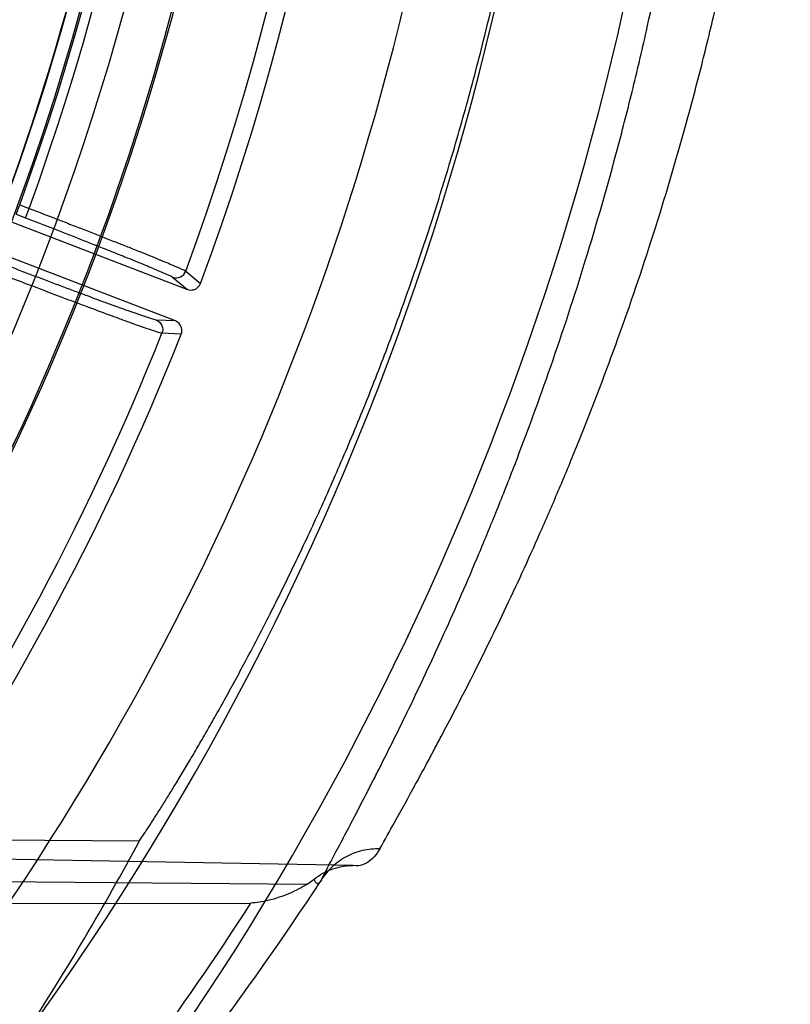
# Model space of a CAD drawing. Header units: millimetres. Extents: x 0 to 297, y 0 to 210.
# Tile 88 of 256: x 147.846 to 147.96, y 92.634 to 92.779. Entities that reach past the tile are written whole.
import ezdxf

# ---------------------------------------------------------------- set-up
doc = ezdxf.new("R2010")
doc.units = ezdxf.units.MM
doc.header["$LTSCALE"] = 16.335
doc.layers.get('0').update_dxf_attribs({"linetype": 'CONTINUOUS'})
doc.layers.add('01_GLOBAL', color=7, linetype='CONTINUOUS')
doc.layers.add('INTFCLR_144815', color=7, linetype='CONTINUOUS')

msp = doc.modelspace()

# ---------------------------------------------------------------- linework, layer by layer
at = {"color": 7, "linetype": 'Continuous'}
msp.add_circle((148.2308034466, 92.1164639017), 1.9, dxfattribs=at)
at = {"color": 9, "linetype": 'Continuous'}
msp.add_arc((148.2308034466, 92.1164639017), 1.8756493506, 92.9674534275, 177.0325465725, dxfattribs=at)
at = {"layer": '01_GLOBAL', "color": 7, "linetype": 'Continuous'}
msp.add_circle((148.2308034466, 92.1164639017), 1.925, dxfattribs=at)
at = {"layer": 'INTFCLR_144815', "color": 6, "linetype": 'Continuous'}
for p, q in [((147.82020732, 92.7585395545), (147.870429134, 92.73926120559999)), ((147.8686372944, 92.7345933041), (147.8184154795, 92.75387165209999)), ((147.7904664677, 92.6583047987), (147.8633196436, 92.65770949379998)), ((147.8881147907, 92.6513247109), (147.8891451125, 92.65205565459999))]:
    msp.add_line(p, q, dxfattribs=at)
at = {"layer": 'INTFCLR_144815', "color": 9, "linetype": 'Continuous'}
for p, q in [((147.8450703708, 92.75037023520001), (147.8456078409, 92.75177039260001)), ((147.8456078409, 92.75177039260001), (147.8469929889, 92.751238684)), ((147.8464555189, 92.7498385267), (147.8469929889, 92.7512386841)), ((147.8450703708, 92.75037023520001), (147.8464555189, 92.7498385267)), ((147.8701748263, 92.74194391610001), (147.8723727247, 92.7401370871)), ((147.868232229, 92.7410628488), (147.870429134, 92.73926120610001)), ((147.8686372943, 92.7345933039), (147.8657991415, 92.73472443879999)), ((147.8694955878, 92.73264188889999), (147.8666532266, 92.7327698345)), ((147.8949290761, 92.6540633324), (147.7564460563, 92.6564811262)), ((147.8953665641, 92.6540019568), (147.8949290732, 92.6540633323)), ((147.7563751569, 92.65242030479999), (147.8881147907, 92.6513247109)), ((147.7563915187, 92.6484044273), (147.87979146, 92.64850298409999))]:
    msp.add_line(p, q, dxfattribs=at)
at = {"layer": 'INTFCLR_144815', "color": 6, "linetype": 'Continuous'}
for radius, start, end in [(0.4398395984, 313.9937911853, 154.5150993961), (0.391278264, 339.5878226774, 23.4121773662), (0.3599288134, 329.9999999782, 359.9999999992), (0.36, 329.9999999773, 360), (0.375, 330.0000000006, 360), (0.3752583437, 330.0000000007, 360), (0.391278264, 324.5878227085, 338.4121772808)]:
    msp.add_arc((147.5056636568, 92.8766036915), radius, start, end, dxfattribs=at)
at = {"layer": 'INTFCLR_144815', "color": 9, "linetype": 'Continuous'}
for centre, radius, start, end in [((147.5056636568, 92.8766036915), 0.4080560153, 292.4997540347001, 54.0964566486), ((147.5056765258, 92.87660676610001), 0.3618850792, 311.2505121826, 48.7494878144), ((147.5056636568, 92.8766036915), 0.4212676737, 323.9261481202, 36.0738518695), ((147.5056636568, 92.8766036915), 0.3885893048, 339.7244769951, 23.2755230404), ((147.5056636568, 92.8766036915), 0.3621400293, 339.8359043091, 23.1640956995), ((147.5056636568, 92.8766036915), 0.3636235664, 339.8324937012, 23.1675062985), ((147.5056636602, 92.8766036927), 0.3681108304, 292.4997540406, 16.610836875), ((147.5056636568, 92.8766036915), 0.3885893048, 324.7244769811, 338.2755229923), ((147.5048637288, 92.9042969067), 0.4606470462, 311.8235167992, 326.745087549), ((147.5047364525, 92.8895693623), 0.4458466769, 320.0105518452, 327.269142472)]:
    msp.add_arc(centre, radius, start, end, dxfattribs=at)
at = {"layer": 'INTFCLR_144815', "color": 6, "linetype": 'Continuous'}
msp.add_ellipse((147.5056636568, 92.8508581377), major_axis=(0, 0.407109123), ratio=0.9979983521, start_param=-2.1460420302, end_param=-2.0651235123, dxfattribs=at)
at = {"layer": 'INTFCLR_144815', "color": 9, "linetype": 'Continuous'}
for points, knots in [([(147.8988803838, 92.65652676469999), (147.8995964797, 92.6578384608), (147.9013599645, 92.6610184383), (147.9037571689, 92.6653402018), (147.9057370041, 92.6689966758), (147.907045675, 92.67142642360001), (147.9092661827, 92.6756217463), (147.9128570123, 92.682563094), (147.9178291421, 92.69273019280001), (147.9221187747, 92.7021186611), (147.9251770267, 92.70921966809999), (147.92698482, 92.71355384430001), (147.9297928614, 92.7204506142), (147.9339528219, 92.7313167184), (147.9391775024, 92.74658398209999), (147.9427870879, 92.7586247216), (147.94507246, 92.7670031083), (147.946585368, 92.7728058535), (147.9491369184, 92.7832081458), (147.9523498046, 92.798499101), (147.9546712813, 92.8125467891), (147.9559664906, 92.82214906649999), (147.9567830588, 92.82869630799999), (147.9580034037, 92.8402400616), (147.9591753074, 92.85684838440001), (147.959560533, 92.87354577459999), (147.9594131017, 92.88528370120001), (147.9592080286, 92.8920232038), (147.9587814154, 92.90205739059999), (147.957711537, 92.9168856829), (147.9553958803, 92.9362872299), (147.9527810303, 92.952079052), (147.9506061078, 92.962913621), (147.9492854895, 92.9690001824), (147.9472629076, 92.97783123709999), (147.9439937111, 92.99058716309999), (147.9390983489, 93.0068576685), (147.9346918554, 93.01972259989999), (147.9314743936, 93.02833703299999), (147.9296406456, 93.03305889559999), (147.9269907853, 93.0397105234), (147.923050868, 93.0490525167), (147.9177717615, 93.0605994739), (147.9138557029, 93.0685969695), (147.9113627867, 93.0735149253), (147.9098516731, 93.07645220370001), (147.9074644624, 93.0810162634), (147.9044093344, 93.0866708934), (147.9013554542, 93.09222053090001), (147.899579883, 93.09536547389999), (147.8988803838, 93.0966806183)], [0, 0, 0, 0, 0.0097071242, 0.0236189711, 0.0321010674, 0.0367157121, 0.0415449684, 0.0629333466, 0.0874759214, 0.1150523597, 0.1299704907, 0.1376946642, 0.1455554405, 0.1783391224, 0.2132541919, 0.2503476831, 0.259964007, 0.2696637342, 0.289298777, 0.3295304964, 0.3711217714, 0.3817476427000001, 0.3924663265, 0.413977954, 0.4571413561, 0.5005724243, 0.5224212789, 0.5333848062, 0.5443680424, 0.5876565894, 0.6299111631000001, 0.6712436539, 0.6915902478, 0.7016863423, 0.7116980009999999, 0.7504371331, 0.7871917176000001, 0.8220359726, 0.8387456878, 0.84691964, 0.8549381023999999, 0.8852533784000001, 0.9127639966, 0.93739805, 0.9430884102, 0.9485782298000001, 0.9588538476, 0.9765441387, 0.9903243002, 1, 1, 1, 1]), ([(147.7783543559, 93.0905273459), (147.7794180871, 93.08913319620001), (147.780862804, 93.0872443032), (147.7826975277, 93.08482181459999), (147.7843230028, 93.08266255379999), (147.7874700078, 93.0784334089), (147.7922950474, 93.0717454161), (147.7984337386, 93.0627622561), (147.8037466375, 93.0544509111), (147.8075445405, 93.0481567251), (147.8097868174, 93.04432130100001), (147.8132667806, 93.03823567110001), (147.8184450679, 93.02862941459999), (147.8250329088, 93.01506441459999), (147.8296659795, 93.0043101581), (147.8326394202, 92.9968042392), (147.8346311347, 92.9915904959), (147.8380120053, 92.9822177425), (147.8424099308, 92.9683881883), (147.8469134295, 92.9511349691), (147.84963434, 92.93776458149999), (147.8511659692, 92.9286111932), (147.8521196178, 92.9223648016), (147.8531492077, 92.91448372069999), (147.8539527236, 92.9065478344), (147.8544584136, 92.90016138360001), (147.855075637, 92.8905885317), (147.8554767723, 92.8762444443), (147.8549005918, 92.8571598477), (147.8536423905, 92.8429180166), (147.8524631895, 92.8334756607), (147.8515938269, 92.8272460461), (147.849874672, 92.8165952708), (147.8468444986, 92.80178550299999), (147.842353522, 92.78462890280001), (147.8379646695, 92.7708504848), (147.83482291, 92.7621510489), (147.8333339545, 92.7582213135), (147.8323398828, 92.75564582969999), (147.829626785, 92.7488038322), (147.8250011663, 92.73807492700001), (147.8184267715, 92.7245433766), (147.8127290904, 92.71397508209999), (147.8086779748, 92.7069682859), (147.8064022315, 92.7031575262), (147.8031576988, 92.6978351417), (147.798433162, 92.69044404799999), (147.7922890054, 92.6814532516), (147.7874604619, 92.6747609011), (147.7843122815, 92.6705304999), (147.7826881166, 92.66837311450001), (147.7808572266, 92.66595578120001), (147.7794159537, 92.6640714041), (147.7783544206, 92.66268012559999)], [0, 0, 0, 0, 0.0113523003, 0.0153945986, 0.0196724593, 0.0288485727, 0.04952051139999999, 0.0730548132, 0.0992747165, 0.1133659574, 0.1206417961, 0.1280352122, 0.1587481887, 0.1912667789, 0.2256293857, 0.2345212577, 0.2435306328, 0.2617592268, 0.2990180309, 0.3374305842, 0.3771409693, 0.3872950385, 0.3975091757, 0.4180450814, 0.4387403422, 0.4491382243, 0.4595166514, 0.5008391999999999, 0.5419727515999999, 0.5830556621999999, 0.5933356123, 0.6035730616, 0.6237732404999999, 0.6631691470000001, 0.7013781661, 0.7385292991, 0.7567366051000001, 0.761249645, 0.7657337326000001, 0.7746080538, 0.8088969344, 0.8413373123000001, 0.8719692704, 0.886598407, 0.893729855, 0.9007025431, 0.926950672, 0.9505051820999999, 0.9711896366, 0.9803691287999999, 0.9846421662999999, 0.9886711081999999, 1, 1, 1, 1]), ([(147.8900749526, 92.6516941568), (147.890769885, 92.6530376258), (147.8924976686, 92.6562871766), (147.8948340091, 92.660710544), (147.8967730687, 92.6644463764), (147.8980479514, 92.6669332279), (147.900225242, 92.6712205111), (147.9037326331, 92.67832191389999), (147.9085924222, 92.6887172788), (147.9127849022, 92.69831273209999), (147.9157737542, 92.70556874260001), (147.9175398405, 92.7099987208), (147.9202869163, 92.7170499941), (147.9243539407, 92.728160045), (147.9294608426, 92.743763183), (147.9329879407, 92.7560635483), (147.9352201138, 92.7646227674), (147.9367032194, 92.7705517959), (147.9391921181, 92.78118562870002), (147.9423405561, 92.7968100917), (147.9446014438, 92.81116058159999), (147.9458741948, 92.82096844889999), (147.9466667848, 92.82765887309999), (147.9478633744, 92.8394539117), (147.9490016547, 92.8563322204), (147.9493047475, 92.8698627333), (147.9493047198, 92.87660367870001)], [0, 0, 0, 0, 0.0193022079, 0.046964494, 0.063837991, 0.0730150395, 0.0826270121, 0.1252001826, 0.1740817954, 0.2290529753, 0.2588100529, 0.2742223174, 0.2899113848, 0.3553804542, 0.4251698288, 0.4993797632, 0.5186285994, 0.5380488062, 0.5773715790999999, 0.6579886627, 0.7413831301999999, 0.7626961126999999, 0.7841977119, 0.8273566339, 0.9139769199, 1, 1, 1, 1]), ([(147.8469929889, 92.7512386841), (147.8484596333, 92.7506770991), (147.8506407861, 92.7498381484), (147.8531728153, 92.74885720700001), (147.8545874, 92.7483071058), (147.8565921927, 92.747525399), (147.8588441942, 92.7466414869), (147.8610326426, 92.7457744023), (147.8621910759, 92.7453128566), (147.8637096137, 92.7447052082), (147.8653429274, 92.7440473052), (147.8670349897, 92.74334714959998), (147.8682579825, 92.7428429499), (147.8692692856, 92.7423703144), (147.8699898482, 92.7420904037), (147.8701748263, 92.74194391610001)], [0, 0, 0, 0, 0.1886030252, 0.2806471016, 0.3260987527, 0.3708767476, 0.5390620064, 0.6166316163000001, 0.6535697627, 0.6888152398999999, 0.8130592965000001, 0.8649830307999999, 0.9088242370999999, 0.9716634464, 1, 1, 1, 1]), ([(147.8464555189, 92.7498385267), (147.847833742, 92.7493094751), (147.8498833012, 92.7485188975), (147.8522624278, 92.7475941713), (147.8535915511, 92.7470754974), (147.8554752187, 92.7463383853), (147.8575911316, 92.7455048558), (147.8596470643, 92.7446865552), (147.8607353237, 92.7442508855), (147.8621618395, 92.74367719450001), (147.8636960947, 92.743055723), (147.8652851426, 92.7423938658), (147.8664341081, 92.7419173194), (147.8673822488, 92.7414687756), (147.8680605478, 92.74120360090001), (147.868232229, 92.7410628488)], [0, 0, 0, 0, 0.1885916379, 0.28062984, 0.326079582, 0.3708551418, 0.5390330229, 0.6165993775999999, 0.6535363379, 0.6887817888, 0.8130239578, 0.8649486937, 0.908790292, 0.9716394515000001, 1, 1, 1, 1]), ([(147.8657991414, 92.73472443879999), (147.8655801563, 92.7347345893), (147.864190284, 92.7352460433), (147.8623805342, 92.7358125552), (147.8605452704, 92.7364804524), (147.8596264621, 92.7368124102), (147.8580479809, 92.7373874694), (147.8564097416, 92.73799128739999), (147.8547121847, 92.7386223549), (147.8534729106, 92.73908461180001), (147.8512021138, 92.7399357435), (147.8488957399, 92.74080780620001), (147.846875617, 92.7415764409), (147.8454856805, 92.7421066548), (147.8444412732, 92.74250657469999), (147.8437438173, 92.7427743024)], [0, 0, 0, 0, 0.0280051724, 0.185938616, 0.2448718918, 0.2771027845, 0.3107757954, 0.4594723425, 0.5001568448, 0.5421363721, 0.6284435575, 0.80995639, 0.8571310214, 0.9045617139, 1, 1, 1, 1]), ([(147.868232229, 92.7410628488), (147.8685918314, 92.7409251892), (147.8694579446, 92.740942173), (147.8700409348, 92.74158253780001), (147.8701748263, 92.74194391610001)], [0, 0, 0, 0, 0.4997833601, 1, 1, 1, 1]), ([(147.8666532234, 92.73276982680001), (147.8664206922, 92.73278455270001), (147.8657001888, 92.73305648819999), (147.864230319, 92.73350958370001), (147.8625295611, 92.73413077), (147.8610710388, 92.73465455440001), (147.8600943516, 92.73501077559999), (147.858416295, 92.7356250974), (147.8566745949, 92.73627053), (147.8548697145, 92.7369443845), (147.8535520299, 92.7374378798), (147.8511374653, 92.7383463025), (147.8486850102, 92.739276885), (147.8465368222, 92.74009678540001), (147.8450587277, 92.7406622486), (147.8439480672, 92.741088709), (147.8432063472, 92.7413741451)], [0, 0, 0, 0, 0.0279811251, 0.0908604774, 0.1859092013, 0.2448411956, 0.2770726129, 0.3107473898, 0.459447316, 0.5001328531, 0.5421138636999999, 0.6284246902, 0.8099462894, 0.8571238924, 0.9045571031, 1, 1, 1, 1]), ([(147.8657991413, 92.73472443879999), (147.8661584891, 92.7345861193), (147.8667907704, 92.7339939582), (147.8667955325, 92.73312798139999), (147.8666532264, 92.7327698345)], [0, 0, 0, 0, 0.4997833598, 1, 1, 1, 1]), ([(147.8988803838, 92.65652676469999), (147.8984527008, 92.6565392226), (147.897584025, 92.6565085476), (147.8958447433, 92.6562207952), (147.8937432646, 92.6554173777), (147.8919388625, 92.6540788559), (147.8907732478, 92.65277136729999), (147.890289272, 92.6520592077), (147.8900749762, 92.65169419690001)], [0, 0, 0, 0, 0.122022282, 0.2470628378, 0.5016341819, 0.7552929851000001, 0.8792886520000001, 1, 1, 1, 1]), ([(147.8988803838, 92.65652676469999), (147.8984196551, 92.6556869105), (147.8973875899, 92.6544923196), (147.8958997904, 92.6539926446), (147.8953665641, 92.6540019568)], [0, 0, 0, 0, 0.642371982, 1, 1, 1, 1]), ([(147.88914139, 92.65205530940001), (147.8892198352, 92.6518002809), (147.8894691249, 92.65122627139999), (147.890024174, 92.65153100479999), (147.8900749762, 92.65169419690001)], [0, 0, 0, 0, 0.6095448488, 1, 1, 1, 1])]:
    msp.add_open_spline(points, degree=3, knots=knots, dxfattribs=at)
at = {"layer": 'INTFCLR_144815', "color": 6, "linetype": 'Continuous'}
for points, knots in [([(147.8633196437, 92.65770949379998), (147.8635365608, 92.65803187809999), (147.8639966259, 92.6587224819), (147.8647224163, 92.65983015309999), (147.865526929, 92.6610771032), (147.8664095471, 92.6624656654), (147.8673694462, 92.6639982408), (147.8684055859, 92.665677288), (147.8695165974, 92.6675051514), (147.8707008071, 92.66948409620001), (147.8719561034, 92.67161607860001), (147.8732800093, 92.6739028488), (147.8746695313, 92.6763456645), (147.8761212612, 92.6789454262), (147.8776312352, 92.6817023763), (147.8791950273, 92.68461619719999), (147.8808076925, 92.6876858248), (147.8824638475, 92.6909095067), (147.8841576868, 92.6942847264), (147.8858830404, 92.6978082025), (147.8876334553, 92.7014759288), (147.8894022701, 92.7052832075), (147.8911827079, 92.70922472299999), (147.8929679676, 92.71329462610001), (147.8947513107, 92.71748662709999), (147.8965261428, 92.7217940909), (147.8982860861, 92.72621013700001), (147.9000250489, 92.73072775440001), (147.9017372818, 92.73533991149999), (147.9034174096, 92.7400396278), (147.9050604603, 92.7448200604), (147.9066618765, 92.7496745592), (147.9082175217, 92.7545967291), (147.9097236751, 92.7595804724), (147.9111770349, 92.76462007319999), (147.9125746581, 92.76971008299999), (147.9139139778, 92.7748454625), (147.9151927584, 92.780021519), (147.9164090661, 92.7852339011), (147.9175612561, 92.79047864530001), (147.9186479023, 92.7957519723), (147.9196678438, 92.80105061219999), (147.9206200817, 92.8063714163), (147.9215038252, 92.8117117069), (147.9223184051, 92.8170689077), (147.9230633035, 92.82244083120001), (147.9237380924, 92.82782538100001), (147.9243424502, 92.8332207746), (147.9248761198, 92.83862532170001), (147.9253389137, 92.84403756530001), (147.9257306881, 92.84945613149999), (147.9260513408, 92.8548797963), (147.9263007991, 92.86030741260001), (147.926479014, 92.8657379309), (147.9265859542, 92.8711703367), (147.9266097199, 92.8747925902), (147.9266097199, 92.87660369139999)], [0, 0, 0, 0, 0.0050470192, 0.0107781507, 0.0172005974, 0.0243216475, 0.032148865, 0.0406889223, 0.0499485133, 0.0599319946, 0.0706434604, 0.082083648, 0.0942526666, 0.107146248, 0.1207590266, 0.13508079, 0.150098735, 0.1657965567, 0.1821543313, 0.19914883, 0.216753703, 0.2349399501, 0.253676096, 0.2729289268, 0.2926640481, 0.3128461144, 0.333439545, 0.3544090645, 0.3757200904, 0.3973392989, 0.4192345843, 0.4413756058, 0.4637338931, 0.4862828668, 0.5089980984, 0.5318579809, 0.5548410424, 0.5779296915, 0.6011081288, 0.6243604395, 0.6476750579, 0.6710393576, 0.6944447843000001, 0.7178818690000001, 0.7413446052, 0.7648260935, 0.7883222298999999, 0.8118283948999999, 0.8353419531, 0.8588601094, 0.8823813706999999, 0.9059042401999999, 0.9294279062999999, 0.9529519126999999, 0.9764759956, 1, 1, 1, 1]), ([(147.870429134, 92.73926120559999), (147.8707200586, 92.73914953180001), (147.8715423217, 92.7390927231), (147.8722137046, 92.7397097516), (147.8723727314, 92.7401370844)], [0, 0, 0, 0, 0.4059766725, 1, 1, 1, 1]), ([(147.8694955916, 92.73264187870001), (147.8696100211, 92.7329310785), (147.8696745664, 92.73375291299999), (147.8690635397, 92.73442968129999), (147.8686372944, 92.7345933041)], [0, 0, 0, 0, 0.4051860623, 1, 1, 1, 1]), ([(147.8891451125, 92.65205565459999), (147.8895595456, 92.652377), (147.8903328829, 92.65288491), (147.8916373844, 92.6534942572), (147.8931296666, 92.6539433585), (147.8942895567, 92.65406408), (147.8949290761, 92.6540633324)], [0, 0, 0, 0, 0.252602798, 0.4432688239, 0.6919566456, 1, 1, 1, 1]), ([(147.8881147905, 92.6513247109), (147.8877229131, 92.6510704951), (147.8868748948, 92.6505702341), (147.8854999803, 92.6499086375), (147.8839748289, 92.64933132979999), (147.8820728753, 92.64879562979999), (147.8806505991, 92.6485684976), (147.879791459, 92.64850298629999)], [0, 0, 0, 0, 0.157951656, 0.3324866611, 0.5153364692, 0.7086425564, 1, 1, 1, 1])]:
    msp.add_open_spline(points, degree=3, knots=knots, dxfattribs=at)

doc.saveas('drawing.dxf')
